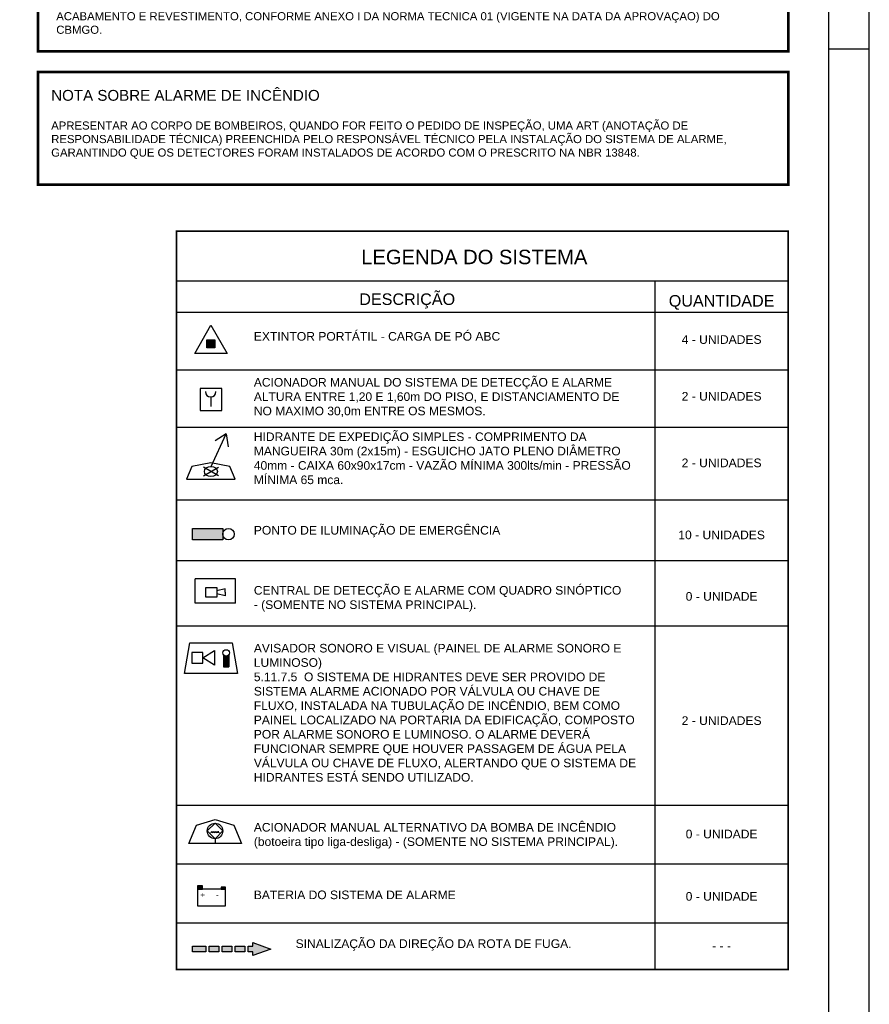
# Model space of a CAD drawing. Header units: millimetres. Extents: x 0 to 1189, y 0 to 841.
# Tile 57 of 58: x 979 to 1189, y 358 to 601. Entities that reach past the tile are written whole.
import ezdxf
from ezdxf.enums import TextEntityAlignment as Align

# ---------------------------------------------------------------- set-up
doc = ezdxf.new("R2010")
doc.units = ezdxf.units.MM
doc.header["$LTSCALE"] = 8
doc.linetypes.add('HIDDENX2', pattern=[0.75, 0.5, -0.25])
doc.layers.get('Defpoints').update_dxf_attribs({"color": 8})
for name, color, linetype in [('A CONSTRUIR', 7, 'Continuous'), ('H-FOLHAS', 7, 'Continuous'), ('H-U-INC-SB', 1, 'Continuous'), ('HID-PRANCHA', 30, 'Continuous'), ('INC_CINALIZAÇÃO', 1, 'Continuous'), ('INC_EQUIPAMENTOS', 10, 'Continuous'), ('INC_NOTAS', 3, 'Continuous'), ('INC_QUADRO LEGENDAS', 1, 'Continuous'), ('INC_SINALIZAÇÃO', 1, 'Continuous'), ('LG_TEXTO', 3, 'Continuous')]:
    doc.layers.add(name, color=color, linetype=linetype)
doc.layers.add('HID-PRANCHA-MODEL', color=30, linetype='Continuous', plot=False)
doc.layers.add('HID-VIEWPORT', color=252, linetype='Continuous', plot=False)
doc.layers.add('INCD-10', color=7, linetype='Continuous', lineweight=18)
doc.styles.add('ARIAL', font='arial.ttf')
doc.styles.add('PADRAO', font='ROMANS.shx')
doc.styles.get("Standard").update_dxf_attribs({"font": 'arial.ttf'})

# ---------------------------------------------------------------- blocks, each defined once
blk = doc.blocks.new('BOTOEIRA')
at = {"layer": 'INC_EQUIPAMENTOS'}
blk.add_line((0.0981, 0.1241), (0.0981, 0.0354), dxfattribs=at)
blk.add_lwpolyline([(0, 0), (0.2007, 0), (0.2007, 0.2007), (0, 0.2007)], close=True, dxfattribs=at)
blk.add_arc((0.0981, 0.1728), 0.0487, 180, 0, dxfattribs=at)
blk = doc.blocks.new('ROTA DE FUGA')
at = {"layer": 'INC_CINALIZAÇÃO'}
h = blk.add_hatch(color=256, dxfattribs=at)
h.paths.add_polyline_path([(-1.508, -0.067), (-1.813, -0.067), (-1.813, 0.067), (-1.508, 0.067)])
h.paths.add_polyline_path([(-1.207, -0.067), (-1.431, -0.067), (-1.431, 0.067), (-1.207, 0.067)])
h.paths.add_polyline_path([(-0.906, -0.067), (-1.13, -0.067), (-1.13, 0.067), (-0.906, 0.067)])
h.paths.add_polyline_path([(-0.605, -0.067), (-0.83, -0.067), (-0.83, 0.067), (-0.605, 0.067)])
h.paths.add_polyline_path([(0, 0), (-0.415, -0.151), (-0.415, -0.067), (-0.529, -0.067), (-0.529, 0.067), (-0.415, 0.067), (-0.415, 0.151)])
at = {"layer": 'Defpoints'}
for points in [[(-1.508, -0.067), (-1.813, -0.067), (-1.813, 0.067), (-1.508, 0.067)], [(-1.207, -0.067), (-1.431, -0.067), (-1.431, 0.067), (-1.207, 0.067)], [(-0.906, -0.067), (-1.13, -0.067), (-1.13, 0.067), (-0.906, 0.067)], [(-0.605, -0.067), (-0.83, -0.067), (-0.83, 0.067), (-0.605, 0.067)], [(0, 0), (-0.415, -0.151), (-0.415, -0.067), (-0.529, -0.067), (-0.529, 0.067), (-0.415, 0.067), (-0.415, 0.151)]]:
    blk.add_lwpolyline(points, close=True, dxfattribs=at)
blk = doc.blocks.new('HIN_EXT_PQS_2A_20BC')
blk.add_hatch(color=256).paths.add_polyline_path([(0.075, 0.25), (-0.075, 0.25), (-0.075, 0.1), (0.075, 0.1)])
for points in [[(-0.3, 0), (0.3, 0), (0, 0.52)], [(-0.075, 0.1), (0.075, 0.1), (0.075, 0.25), (-0.075, 0.25)]]:
    blk.add_lwpolyline(points, close=True)
blk = doc.blocks.new('ILUMINAÇÃO DE EMERGÊNCIA')
at = {"layer": 'INC_EQUIPAMENTOS'}
blk.add_hatch(color=256, dxfattribs=at).paths.add_polyline_path([(0, 0), (0, 0.132), (0.351, 0.132), (0.351, 0)])
blk.add_lwpolyline([(0, 0.132), (0.351, 0.132), (0.351, 0), (0, 0)], close=True, dxfattribs=at)
blk.add_circle((0.417, 0.066), 0.0658, dxfattribs=at)
blk = doc.blocks.new('*E38')
at = {"layer": 'HID-PRANCHA-MODEL'}
blk.add_lwpolyline([(1154, 0), (1154, 821)], dxfattribs=at)
blk = doc.blocks.new('A0')
at = {"layer": 'HID-PRANCHA', "color": 254}
blk.add_line((117.9, 59.4), (118.9, 59.4), dxfattribs=at)
blk.add_lwpolyline([(0, 0), (118.9, 0), (118.9, 84.1), (0, 84.1)], close=True, dxfattribs=at)
at = {"layer": 'HID-PRANCHA'}
blk.add_lwpolyline([(2.5, 1), (117.9, 1), (117.9, 83.1), (2.5, 83.1)], close=True, dxfattribs=at)
blk = doc.blocks.new('A0 ABNT')
at = {"layer": 'HID-PRANCHA'}
blk.add_blockref('A0', (0, 0), dxfattribs=at)

msp = doc.modelspace()

# ---------------------------------------------------------------- hatches: boundary and pattern name
at = {"layer": 'INC_EQUIPAMENTOS'}
for points in [[(1029.78, 441.57), (1031.03, 441.57), (1031.03, 444.56, -0.492977), (1029.78, 444.56)], [(1024.58, 387.55), (1023.35, 387.55), (1023.35, 386.76), (1024.58, 386.76)], [(1029.15, 387.25), (1029.15, 386.76), (1030.27, 386.76), (1030.27, 387.25)]]:
    msp.add_hatch(color=256, dxfattribs=at).paths.add_polyline_path(points)

# ---------------------------------------------------------------- linework, layer by layer
msp.add_line((1032.67, 457.32), (1032.67, 457.3))
at = {"layer": 'A CONSTRUIR', "color": 1, "linetype": 'Continuous'}
for p, q in [((1032.67, 463.33), (1022.78, 463.33)), ((1022.78, 457.3), (1022.78, 463.33)), ((1032.67, 457.3), (1032.67, 463.33)), ((1030.17, 460.82), (1028.09, 460.35)), ((1030.17, 459.14), (1028.09, 459.61)), ((1030.17, 460.8), (1028.1, 460.33)), ((1030.17, 459.14), (1028.1, 459.61)), ((1030.16, 459.98), (1030.16, 460.82)), ((1030.16, 459.98), (1030.16, 459.14)), ((1030.17, 459.98), (1030.17, 460.82)), ((1030.17, 459.98), (1030.17, 459.14)), ((1032.67, 457.32), (1022.78, 457.32)), ((1032.67, 457.3), (1022.78, 457.3))]:
    msp.add_line(p, q, dxfattribs=at)
for points in [[(1025.41, 461.2), (1028.09, 461.2), (1028.09, 458.75), (1025.41, 458.75)], [(1025.42, 461.19), (1028.08, 461.19), (1028.08, 458.76), (1025.42, 458.76)]]:
    msp.add_lwpolyline(points, close=True, dxfattribs=at)
at = {"layer": 'HID-VIEWPORT', "linetype": 'Continuous'}
msp.add_lwpolyline([(25, 10), (1179, 10), (1179, 831), (25, 831)], close=True, dxfattribs=at)
at = {"layer": 'INC_EQUIPAMENTOS'}
for p, q in [((1026.68, 491), (1030.42, 499.04)), ((1030.42, 499.04), (1027.66, 497.37)), ((1030.42, 499.04), (1030.92, 495.85)), ((1024.78, 488.7), (1028.53, 490.87)), ((1028.53, 488.7), (1024.78, 490.87)), ((1029.78, 444.56), (1029.78, 441.57)), ((1031.03, 444.56), (1031.03, 441.57)), ((1031.03, 444.56), (1031.03, 441.57)), ((1029.78, 441.57), (1031.03, 441.57)), ((1027.66, 403.01), (1025.76, 401.11)), ((1027.66, 399.21), (1025.76, 401.11)), ((1029.56, 401.11), (1027.66, 403.01)), ((1029.56, 401.11), (1027.66, 399.21)), ((1027.66, 399.21), (1027.66, 398))]:
    msp.add_line(p, q, dxfattribs=at)
for points in [[(1032.65, 487.9), (1031.34, 491.03), (1026.65, 491.94), (1021.96, 491.03), (1020.65, 487.9), (1032.65, 487.9)], [(1021.44, 447.5), (1031.91, 447.5), (1033.22, 439.99), (1020.13, 439.99), (1021.44, 447.5)], [(1027.56, 442.02), (1024.68, 443.82), (1027.56, 445.62), (1027.56, 442.02)], [(1021.18, 398), (1023.1, 402.58), (1027.68, 403.91), (1032.26, 402.58), (1034.18, 398), (1021.18, 398)]]:
    msp.add_lwpolyline(points, dxfattribs=at)
for points in [[(1021.98, 442.47), (1024.68, 442.47), (1024.68, 445.17), (1021.98, 445.17)], [(1023.35, 386.76), (1024.58, 386.76), (1024.58, 387.55), (1023.35, 387.55)], [(1030.27, 382.65), (1030.27, 386.76), (1023.35, 386.76), (1023.35, 382.65)], [(1029.15, 386.76), (1030.27, 386.76), (1030.27, 387.25), (1029.15, 387.25)]]:
    msp.add_lwpolyline(points, close=True, dxfattribs=at)
for centre, radius in [((1030.41, 445.04), 0.787), ((1027.66, 401.11), 1.9)]:
    msp.add_circle(centre, radius, dxfattribs=at)
for centre, start, end in [((1026.6, 401.02), 270.0444, 0), ((1027.12, 401.02), 180, 0), ((1027.63, 401.02), 180, 0), ((1028.14, 401.02), 180, 0), ((1028.65, 401.02), 180, 270)]:
    msp.add_arc(centre, 0.256, start, end, dxfattribs=at)
msp.add_ellipse((1026.65, 489.79), major_axis=(1.62, 0), ratio=0.7701, dxfattribs=at)
at = {"layer": 'INC_NOTAS', "color": 9, "linetype": 'HIDDENX2', "const_width": 0.667}
for points in [[(984, 627.78), (1169, 627.78), (1169, 593.43), (984, 593.43)], [(984, 588.29), (1169, 588.29), (1169, 560.52), (984, 560.52)]]:
    msp.add_lwpolyline(points, close=True, dxfattribs=at)
at = {"layer": 'INC_QUADRO LEGENDAS'}
for p, q in [((1018.19, 482.24), (1018.19, 549.05)), ((1169, 549.05), (1018.19, 549.05)), ((1169, 482.24), (1169, 549.05)), ((1169, 536.7), (1018.19, 536.7)), ((1169, 536.7), (1018.19, 536.7)), ((1169, 536.7), (1018.19, 536.7)), ((1169, 536.7), (1018.19, 536.7)), ((1169, 536.7), (1018.19, 536.7)), ((1169, 536.7), (1018.19, 536.7)), ((1169, 536.7), (1018.19, 536.7)), ((1169, 536.7), (1018.19, 536.7)), ((1169, 536.7), (1021.15, 536.7)), ((1136.15, 536.7), (1136.15, 366.96)), ((1169, 528.98), (1018.19, 528.98)), ((1169, 528.98), (1018.19, 528.98)), ((1169, 528.98), (1018.19, 528.98)), ((1169, 528.98), (1018.19, 528.98)), ((1169, 528.98), (1018.19, 528.98)), ((1169, 528.98), (1018.19, 528.98)), ((1169, 528.98), (1018.19, 528.98)), ((1169, 528.98), (1018.19, 528.98)), ((1169, 528.98), (1018.19, 528.98)), ((1169, 528.98), (1021.15, 528.98)), ((1169, 514.79), (1018.19, 514.79)), ((1169, 514.79), (1018.19, 514.79)), ((1169, 514.79), (1018.19, 514.79)), ((1169, 500.6), (1018.19, 500.6)), ((1169, 500.6), (1018.19, 500.6)), ((1169, 482.67), (1018.19, 482.67)), ((1169, 482.67), (1018.19, 482.67)), ((1169, 482.67), (1018.19, 482.67)), ((1169, 482.67), (1018.19, 482.67)), ((1169, 482.67), (1018.19, 482.67)), ((1169, 482.67), (1018.19, 482.67)), ((1169, 482.67), (1018.19, 482.67)), ((1169, 482.67), (1018.19, 482.67)), ((1169, 482.67), (1018.19, 482.67)), ((1169, 467.74), (1018.19, 467.74)), ((1169, 451.65), (1018.19, 451.65)), ((1169, 451.65), (1018.19, 451.65)), ((1169, 451.65), (1018.19, 451.65)), ((1169, 407.39), (1018.19, 407.39)), ((1169, 392.89), (1018.19, 392.89)), ((1169, 378.38), (1018.19, 378.38)), ((1169, 378.38), (1018.19, 378.38))]:
    msp.add_line(p, q, dxfattribs=at)
at = {"layer": 'INC_QUADRO LEGENDAS', "const_width": 0.4}
msp.add_lwpolyline([(1018.19, 549.05), (1169, 549.05), (1169, 366.96), (1018.19, 366.96)], close=True, dxfattribs=at)

# ---------------------------------------------------------------- block references
at = {"layer": 'H-FOLHAS'}
msp.add_blockref('*E38', (25, 10), dxfattribs=at)
at = {"layer": 'H-U-INC-SB', "xscale": -13.3333333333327, "yscale": 13.3333333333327, "zscale": 13.3333333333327}
msp.add_blockref('HIN_EXT_PQS_2A_20BC', (1026.65, 518.91), dxfattribs=at)
at = {"layer": 'HID-PRANCHA', "xscale": 10, "yscale": 10, "zscale": 10}
msp.add_blockref('A0 ABNT', (0, 0), dxfattribs=at)
at = {"layer": 'INC_EQUIPAMENTOS'}
for name, p, xscale, yscale, zscale in [('BOTOEIRA', (1023.97, 504.86), 26.66666666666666, 26.66666666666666, 26.66666666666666), ('ILUMINAÇÃO DE EMERGÊNCIA', (1022.08, 472.91), 21.33333333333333, 21.33333333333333, 21.33333333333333)]:
    msp.add_blockref(name, p, dxfattribs=dict(at, xscale=xscale, yscale=yscale, zscale=zscale))
at = {"layer": 'INC_SINALIZAÇÃO', "xscale": 10.66666666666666, "yscale": 10.66666666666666, "zscale": 10.66666666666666}
msp.add_blockref('ROTA DE FUGA', (1041.44, 371.97), dxfattribs=at)

# ---------------------------------------------------------------- texts
at = {"layer": 'INC_EQUIPAMENTOS'}
for s, p in [('+', (1023.99, 384.61)), ('-', (1027.93, 384.61))]:
    msp.add_text(s, height=1.44, dxfattribs=at).set_placement(p)
at = {"layer": 'INC_NOTAS', "insert": (988.51, 624.19), "char_height": 2, "attachment_point": 1, "style": 'PADRAO'}
msp.add_mtext_dynamic_manual_height_columns('{\\fArial|b0|i0|c0|p34;\\H1.3333x;\\C1;NOTAS SOBRE CONTROLE DE MATERIAIS DE ACABAMENTO\\C256;\\P\\H0.75x;\\PO CONTROLE DE MATERIAIS DE ACABAMENTO E REVESTIMENTO DA EDIFICAÇÃO DEVE SER EXECUTADO CONFORME O ESPECIFICADO NA NORMA TÉCNICA N. 10 (VIGENTE NA DATA DA APROVAÇÃO) DO CBMGO.\\P\\pi83.647;\\P\\pi0;NA SOLICITAÇÃO DA INSPEÇÃO TÉCNICA DEVE SER ENTREGUE O ATESTADO DE CONTROLE DE MATERIAL DA ACABAMENTO E REVESTIMENTO, CONFORME ANEXO I DA NORMA TÉCNICA 01 (VIGENTE NA DATA DA APROVAÇÃO) DO CBMGO.}', width=167.295, gutter_width=30, heights=[147.52], dxfattribs=at)
at = {"layer": 'INC_NOTAS', "insert": (987.26, 583.89), "char_height": 2, "width": 176.6962, "attachment_point": 1, "style": 'PADRAO'}
msp.add_mtext('{\\fArial|b0|i0|c0|p34;\\H1.3333x;\\C1;NOTA SOBRE ALARME DE INCÊNDIO \\P\\H0.75x;\\C256;\\PAPRESENTAR AO CORPO DE BOMBEIROS, QUANDO FOR FEITO O PEDIDO DE INSPEÇÃO, UMA ART (ANOTAÇÃO DE RESPONSABILIDADE TÉCNICA) PREENCHIDA PELO RESPONSÁVEL TÉCNICO PELA INSTALAÇÃO DO SISTEMA DE ALARME, GARANTINDO QUE OS DETECTORES FORAM INSTALADOS DE ACORDO COM O PRESCRITO NA NBR 13848.}', dxfattribs=at)
at = {"layer": 'INCD-10', "color": 1, "line_spacing_factor": 0.923077}
for s, insert, char_height, width, attachment_point in [('{\\fArial|b0|i0|c0|p34;LEGENDA DO SISTEMA}', (1063.72, 544.47), 3.5561, 71.6356, 1), ('{\\fArial|b0|i0|c0|p34;DESCRIÇÃO}', (1063.24, 533.7), 2.8448, 57.3085, 1), ('{\\fArial|b0|i0|c0|p34;QUANTIDADE}', (1152.58, 533.29), 2.8448, 28.3103, 2)]:
    msp.add_mtext(s, dxfattribs=dict(at, insert=insert, char_height=char_height, width=width, attachment_point=attachment_point))
at = {"layer": 'LG_TEXTO', "style": 'ARIAL'}
for s, height, p in [('4 - UNIDADES', 2.1333, (1152.58, 521.26)), ('2 - UNIDADES', 2.1333, (1152.58, 507.26)), ('2 - UNIDADES', 2.1333, (1152.58, 490.84)), ('10 - UNIDADES', 2.1333, (1152.58, 473.07)), ('0 - UNIDADE', 2.1333, (1152.58, 457.9)), ('2 - UNIDADES', 2.1333, (1152.58, 427.26)), ('0 - UNIDADE', 2.1333, (1152.58, 399.29)), ('0 - UNIDADE', 2.1333, (1152.58, 383.91)), ('- - -', 2.133, (1152.58, 371.69))]:
    msp.add_text(s, height=height, dxfattribs=at).set_placement(p, align=Align.CENTER)
msp.add_text('BATERIA DO SISTEMA DE ALARME', height=2.1231, dxfattribs=at).set_placement((1037.23, 384.29))
at = {"layer": 'LG_TEXTO', "attachment_point": 1, "style": 'ARIAL'}
for s, insert, char_height, width in [('EXTINTOR PORTÁTIL - CARGA DE PÓ ABC', (1037.23, 524.18), 2.1333, 93.0827), ('ACIONADOR MANUAL DO SISTEMA DE DETECÇÃO E ALARME  ALTURA ENTRE 1,20 E 1,60m DO PISO, E DISTANCIAMENTO {\\H0.99981x;DE NO MAXIMO 30,0m ENTRE OS MESMOS.}', (1037.23, 512.84), 2.12307, 93.0827), ('HIDRANTE DE EXPEDIÇÃO SIMPLES - COMPRIMENTO DA MANGUEIRA 30m (2x15m) - ESGUICHO JATO PLENO DIÂMETRO 40mm - CAIXA 60x90x17cm - VAZÃO MÍNIMA 300lts/min - PRESSÃO MÍNIMA 65 mca.', (1037.23, 499.41), 2.12307, 93.0827), ('PONTO DE ILUMINAÇÃO DE EMERGÊNCIA', (1037.23, 476.35), 2.1333, 93.0827), ('CENTRAL DE DETECÇÃO E ALARME COM QUADRO SINÓPTICO\\P- (SOMENTE NO SISTEMA PRINCIPAL). ', (1037.23, 461.53), 2.1231, 96.4037), ('AVISADOR SONORO E VISUAL (PAINEL DE ALARME SONORO E LUMINOSO)\\P5.11.7.5  O SISTEMA DE HIDRANTES DEVE SER PROVIDO DE SISTEMA ALARME ACIONADO POR VÁLVULA OU CHAVE DE FLUXO, INSTALADA NA TUBULAÇÃO DE INCÊNDIO, BEM COMO PAINEL LOCALIZADO NA PORTARIA DA EDIFICAÇÃO, COMPOSTO POR ALARME SONORO E LUMINOSO. O ALARME DEVERÁ FUNCIONAR SEMPRE QUE HOUVER PASSAGEM DE ÁGUA PELA VÁLVULA OU CHAVE DE FLUXO, ALERTANDO QUE O SISTEMA DE HIDRANTES ESTÁ SENDO UTILIZADO.', (1037.23, 447.26), 2.12307, 96.4037), ('ACIONADOR MANUAL ALTERNATIVO DA BOMBA DE INCÊNDIO (botoeira tipo liga-desliga) - (SOMENTE NO SISTEMA PRINCIPAL).', (1037.23, 403.08), 2.12307, 96.3265), ('SINALIZAÇÃO DA DIREÇÃO DA ROTA DE FUGA.', (1047.53, 374.38), 2.1333, 93.0827)]:
    msp.add_mtext(s, dxfattribs=dict(at, insert=insert, char_height=char_height, width=width))

doc.saveas('drawing.dxf')
